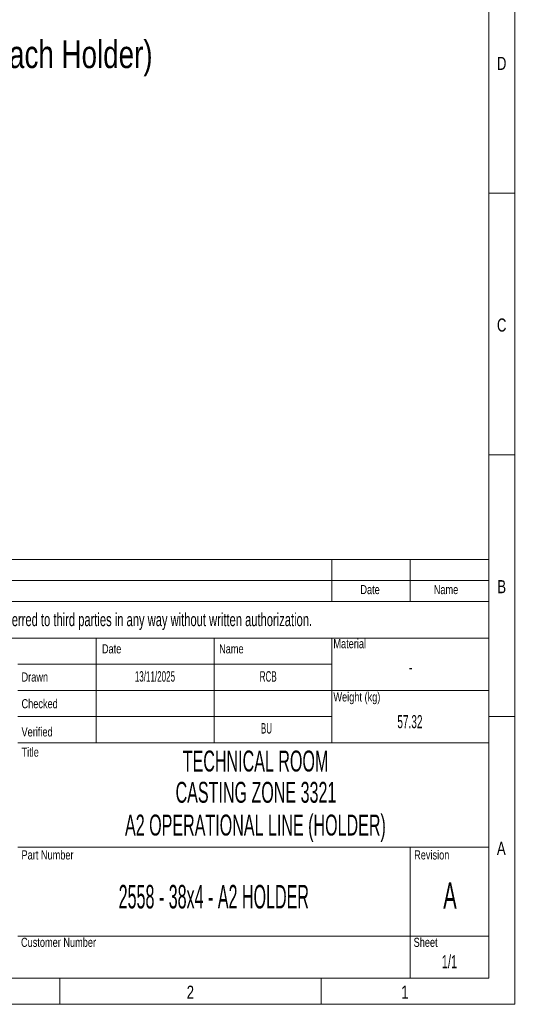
# Model space of a CAD drawing. Header units: millimetres. Extents: x 15 to 592, y 5 to 415.
# Tile 12 of 13: x 494 to 592, y 5 to 193. Entities that reach past the tile are written whole.
import ezdxf

# ---------------------------------------------------------------- set-up
doc = ezdxf.new("R2010")
doc.units = ezdxf.units.MM
doc.layers.add('COTAS', color=166, linetype='Continuous')
doc.layers.add('SLD-0', color=179, linetype='Continuous')
doc.styles.add('SLDTEXTSTYLE0', font='TXT', dxfattribs={"width": 0.75})
doc.styles.add('SLDTEXTSTYLE1', font='TXT', dxfattribs={"width": 0.574367})
doc.styles.add('SLDTEXTSTYLE2', font='TXT', dxfattribs={"width": 0.638186})
doc.styles.add('SLDTEXTSTYLE3', font='TXT', dxfattribs={"width": 0.510549})

msp = doc.modelspace()

# ---------------------------------------------------------------- linework, layer by layer
at = {"color": 7, "linetype": 'Continuous', "lineweight": 18}
for p, q in [((589, 415), (589, 5)), ((584, 410), (584, 10)), ((584, 160), (589, 160)), ((584, 110), (589, 110)), ((404, 90), (584, 90)), ((554, 90), (554, 82)), ((569, 90), (569, 82)), ((584, 90), (584, 10)), ((404, 86), (584, 86)), ((404, 82), (584, 82)), ((404, 75), (584, 75)), ((509, 75), (509, 55)), ((531.5, 75), (531.5, 55)), ((554, 75), (554, 70)), ((554, 70), (494, 70)), ((554, 70), (554, 65)), ((554, 65), (494, 65)), ((554, 65), (554, 60)), ((554, 65), (584, 65)), ((554, 60), (494, 60)), ((554, 60), (554, 55)), ((584, 60), (589, 60)), ((494, 55), (509, 55)), ((509, 55), (531.5, 55)), ((531.5, 55), (554, 55)), ((554, 55), (584, 55)), ((494, 35), (584, 35)), ((569, 35), (569, 10)), ((494, 18), (584, 18)), ((584, 10), (20, 10)), ((404, 10), (584, 10)), ((502, 10), (502, 5)), ((552, 10), (552, 5)), ((589, 5), (15, 5))]:
    msp.add_line(p, q, dxfattribs=at)

# ---------------------------------------------------------------- texts
at = {"color": 7, "linetype": 'Continuous', "lineweight": 0}
for s, insert, char_height, attachment_point, style in [('D', (586.4713541, 186.0626692), 2.5, 2, 'SLDTEXTSTYLE0'), ('C', (586.4739583, 136.0626692), 2.5, 2, 'SLDTEXTSTYLE0'), ('Date', (561.3205775, 85.1363108), 1.75, 2, 'SLDTEXTSTYLE0'), ('Name', (575.8328116, 85.1363108), 1.75, 2, 'SLDTEXTSTYLE0'), ('B', (586.4809028, 86.0626692), 2.5, 2, 'SLDTEXTSTYLE0'), ('Date', (510.0703521, 73.8116089), 1.75, 1, 'SLDTEXTSTYLE0'), ('Name', (532.465562, 73.8116089), 1.75, 1, 'SLDTEXTSTYLE0'), ('Material', (554.3101745, 74.7964877), 1.75, 1, 'SLDTEXTSTYLE0'), ('Drawn', (494.7000349, 68.4242942), 1.75, 1, 'SLDTEXTSTYLE0'), ('Weight (kg)', (554.3101745, 64.6233374), 1.75, 1, 'SLDTEXTSTYLE0'), ('Checked', (494.7000349, 63.3274444), 1.75, 1, 'SLDTEXTSTYLE0'), ('Verified', (494.7000349, 57.9358204), 1.75, 1, 'SLDTEXTSTYLE0'), ('Title', (494.7000349, 54.0741874), 1.75, 1, 'SLDTEXTSTYLE0'), ('A', (586.4001737, 36.0626692), 2.5, 2, 'SLDTEXTSTYLE0'), ('Part Number', (494.7000349, 34.4246145), 1.75, 1, 'SLDTEXTSTYLE0'), ('Revision', (569.7440174, 34.4246145), 1.75, 1, 'SLDTEXTSTYLE0'), ('2558 - 38x4 - A2 HOLDER', (531.4518984, 27.8184317), 4.5, 2, 'SLDTEXTSTYLE3'), ('Customer Number', (494.6025978, 17.7240786), 1.75, 1, 'SLDTEXTSTYLE0'), ('Sheet', (569.6465803, 17.7240786), 1.75, 1, 'SLDTEXTSTYLE0'), ('2', (526.9748264, 8.5626692), 2.5, 2, 'SLDTEXTSTYLE0'), ('1', (567.9748264, 8.5626692), 2.5, 2, 'SLDTEXTSTYLE0')]:
    msp.add_mtext(s, dxfattribs=dict(at, insert=insert, char_height=char_height, attachment_point=attachment_point, style=style))
at = {"layer": 'COTAS', "insert": (438.6334601, 189.2078589), "char_height": 5.291666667, "attachment_point": 1, "style": 'SLDTEXTSTYLE0'}
msp.add_mtext('QTY: 4 units (one for each Holder)', dxfattribs=at)
at = {"layer": 'SLD-0', "color": 7, "attachment_point": 2}
for s, insert, char_height, style in [('This drawing is property of INSERTEC. Must not be copied or transferred to third parties in any way without written authorization.', (489.5245157, 79.767368), 2.5, 'SLDTEXTSTYLE2'), ('13/11/2025', (520.1993878, 68.662944), 2, 'SLDTEXTSTYLE1'), ('RCB', (541.8529495, 68.662944), 2, 'SLDTEXTSTYLE1'), ('-', (569.0912509, 70.6716297), 2.5, 'SLDTEXTSTYLE1'), ('57.32', (568.938432, 60.2674258), 2.5, 'SLDTEXTSTYLE1'), ('BU', (541.515726, 58.748787), 2, 'SLDTEXTSTYLE1'), ('TECHNICAL ROOM', (539.4300811, 53.4891852), 4, 'SLDTEXTSTYLE1'), ('CASTING ZONE 3321', (539.511408, 47.514733), 4, 'SLDTEXTSTYLE1'), ('A2 OPERATIONAL LINE (HOLDER)', (539.4084627, 41.252747), 4, 'SLDTEXTSTYLE1'), ('A', (576.5948076, 28.3046323), 5, 'SLDTEXTSTYLE1'), ('1/1', (576.4951519, 14.4020512), 2.5, 'SLDTEXTSTYLE2')]:
    msp.add_mtext(s, dxfattribs=dict(at, insert=insert, char_height=char_height, style=style))

doc.saveas('drawing.dxf')
